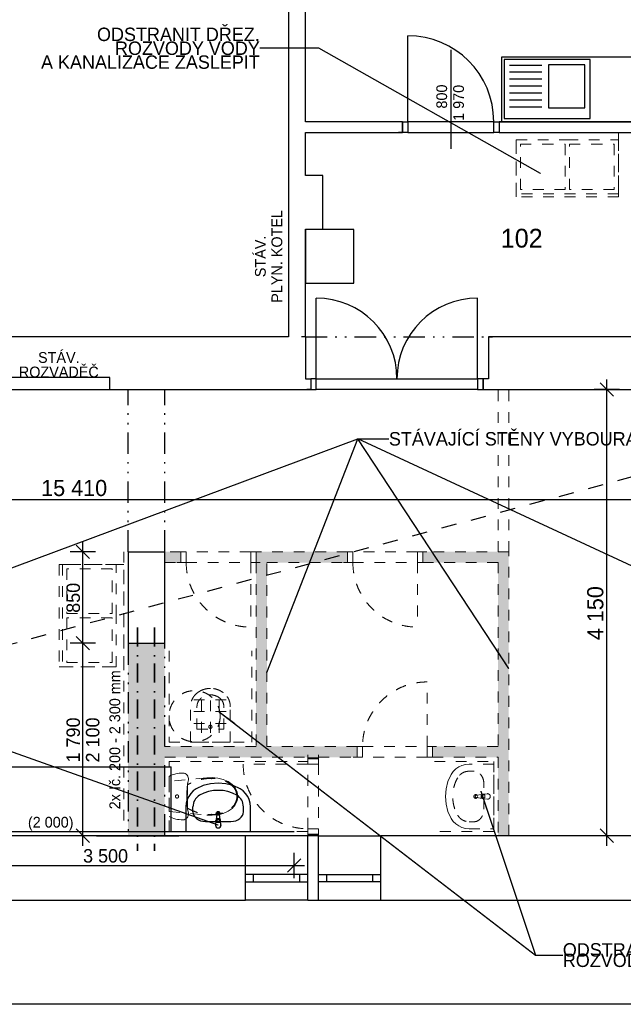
# Model space of a CAD drawing. Header units: millimetres. Extents: x -43330 to -14067, y 26687 to 41537.
# Tile 2 of 5: x -34725 to -29112, y 26687 to 35844. Entities that reach past the tile are written whole.
import ezdxf

# ---------------------------------------------------------------- set-up
doc = ezdxf.new("R2010")
doc.units = ezdxf.units.MM
doc.header["$MEASUREMENT"] = 0
for name, pattern in [('Čerchovaná', [335.138881, 176.388884, -88.194442, 0, -70.555556]), ('Čerchovaná se dvěma tečkami M', [455, 200, -75, 15, -75, 15, -75]), ('Čárkovaná', [282.222223, 141.111112, -141.111112]), ('Čárkovaná M', [200, 100, -100])]:
    doc.linetypes.add(name, pattern=pattern)
for name, color, linetype in [('Dveře ArchiCADu', 7, 'Continuous'), ('Kóty', 7, 'Continuous'), ('Nábytek', 7, 'Continuous'), ('Okna ArchiCADu', 7, 'Continuous'), ('SLEPAK', 7, 'Continuous'), ('Značky dveří ArchiCADu', 7, 'Continuous')]:
    doc.layers.add(name, color=color, linetype=linetype)
doc.styles.add('GENERATED_STYLE_1', font='txt')
doc.styles.add('GENERATED_STYLE_2', font='txt')
doc.dimstyles.new('GENERATED_STYLE__1', dxfattribs={"dimtxt": 150, "dimasz": 118.75, "dimexe": 0.18, "dimexo": 0, "dimgap": 0.09, "dimtad": 1, "dimtih": 1, "dimtoh": 1, "dimdec": 0, "dimzin": 0, "dimdsep": 46, "dimtxsty": 'GENERATED_STYLE_1', "dimblk": 'ARROWHEAD_6', "dimblk1": 'ARROWHEAD_6', "dimblk2": 'ARROWHEAD_6', "dimcen": 0.09, "dimclrd": 7, "dimclre": 7, "dimclrt": 7, "dimazin": 0, "dimtfac": 1, "dimtdec": 4, "dimtmove": 2, "dimatfit": 3, "dimfxl": 0, "dimtolj": 1, "dimtzin": 0, "dimarcsym": 0})
doc.dimstyles.new('GENERATED_STYLE__2', dxfattribs={"dimtxt": 150, "dimasz": 118.75, "dimexe": 0.18, "dimexo": 0, "dimgap": 0.09, "dimtad": 1, "dimdec": 0, "dimzin": 0, "dimdsep": 46, "dimtxsty": 'GENERATED_STYLE_1', "dimblk": 'ARROWHEAD_6', "dimblk1": 'ARROWHEAD_6', "dimblk2": 'ARROWHEAD_6', "dimcen": 0.09, "dimclrd": 7, "dimclre": 7, "dimclrt": 7, "dimazin": 0, "dimtfac": 1, "dimtdec": 4, "dimtmove": 0, "dimatfit": 3, "dimfxl": 0, "dimtolj": 1, "dimtzin": 0, "dimarcsym": 0})
doc.dimstyles.new('GENERATED_STYLE__3', dxfattribs={"dimtxt": 125, "dimasz": 118.75, "dimexe": 0.18, "dimexo": 0, "dimgap": 0.09, "dimtad": 1, "dimdec": 0, "dimzin": 0, "dimdsep": 46, "dimtxsty": 'GENERATED_STYLE_1', "dimblk": 'ARROWHEAD_6', "dimblk1": 'ARROWHEAD_6', "dimblk2": 'ARROWHEAD_6', "dimcen": 0.09, "dimclrd": 7, "dimclre": 7, "dimclrt": 7, "dimazin": 0, "dimtfac": 1, "dimtdec": 4, "dimtmove": 0, "dimatfit": 3, "dimfxl": 0, "dimtolj": 1, "dimtzin": 0, "dimarcsym": 0})
doc.dimstyles.new('GENERATED_STYLE__4', dxfattribs={"dimtxt": 125, "dimasz": 118.75, "dimexe": 0.18, "dimexo": 0, "dimgap": 0.09, "dimtad": 1, "dimtih": 1, "dimtoh": 1, "dimdec": 0, "dimzin": 0, "dimdsep": 46, "dimtxsty": 'GENERATED_STYLE_1', "dimblk": 'ARROWHEAD_6', "dimblk1": 'ARROWHEAD_6', "dimblk2": 'ARROWHEAD_6', "dimcen": 0.09, "dimclrd": 7, "dimclre": 7, "dimclrt": 7, "dimazin": 0, "dimtfac": 1, "dimtdec": 4, "dimtmove": 0, "dimatfit": 3, "dimfxl": 0, "dimtolj": 1, "dimtzin": 0, "dimarcsym": 0})
doc.dimstyles.new('GENERATED_STYLE__5', dxfattribs={"dimtxt": 0.18, "dimasz": 182.4, "dimexe": 0.18, "dimexo": 0.0625, "dimgap": 0.09, "dimtad": 0, "dimtih": 1, "dimtoh": 1, "dimdec": 4, "dimzin": 0, "dimdsep": 46, "dimcen": 0.09, "dimadec": 0, "dimazin": 0, "dimtfac": 1, "dimtdec": 4, "dimtmove": 0, "dimatfit": 3, "dimldrblk": 'ARROWHEAD_5', "dimfxl": 0, "dimtolj": 1, "dimtzin": 0, "dimarcsym": 0})

# ---------------------------------------------------------------- blocks, each defined once
blk = doc.blocks.new('*D1')
at = {"layer": 'Kóty', "linetype": 'Continuous'}
for p, q in [((-41426.8, 31264.6), (-41426.8, 31499)), ((-26016.8, 31264.6), (-26016.8, 31499)), ((-41364.3, 31444.3), (-41489.3, 31319.3)), ((-26079.3, 31319.3), (-25954.3, 31444.3)), ((-41520.6, 31381.8), (-41426.8, 31381.8)), ((-41426.8, 31381.8), (-26016.8, 31381.8)), ((-26016.8, 31381.8), (-25923.1, 31381.8))]:
    blk.add_line(p, q, dxfattribs=at)
at = {"layer": 'Kóty', "insert": (-34525.5, 31411.8), "char_height": 150, "attachment_point": 7, "style": 'GENERATED_STYLE_1'}
blk.add_mtext('{15\xa0410}', dxfattribs=at)
blk = doc.blocks.new('ARROWHEAD_6')
at = {"color": 0, "linetype": 'Continuous', "lineweight": 0}
for p, q in [((0, 0), (-1, 0)), ((-0.5, -0.5), (0.5, 0.5))]:
    blk.add_line(p, q, dxfattribs=at)
blk = doc.blocks.new('*D3')
at = {"layer": 'Kóty', "linetype": 'Continuous'}
for p, q in [((-29203.3, 32342.7), (-29328.3, 32467.7)), ((-29265.8, 32405.2), (-29265.8, 32498.9)), ((-29148.6, 32405.2), (-29383, 32405.2)), ((-29265.8, 28255.2), (-29265.8, 32405.2)), ((-29328.3, 28317.7), (-29203.3, 28192.7)), ((-29148.6, 28255.2), (-29383, 28255.2)), ((-29265.8, 28161.4), (-29265.8, 28255.2))]:
    blk.add_line(p, q, dxfattribs=at)
at = {"layer": 'Kóty', "insert": (-29295.8, 30073.7), "char_height": 150, "attachment_point": 7, "rotation": 90, "style": 'GENERATED_STYLE_1'}
blk.add_mtext('{4\xa0150}', dxfattribs=at)
blk = doc.blocks.new('*D5')
at = {"layer": 'Kóty', "linetype": 'Continuous'}
for p, q in [((-34021.2, 30045.2), (-34255.6, 30045.2)), ((-34200.9, 30107.7), (-34075.9, 29982.7)), ((-34138.4, 28255.2), (-34138.4, 30045.2)), ((-34200.9, 28317.7), (-34075.9, 28192.7)), ((-34021.2, 28255.2), (-34255.6, 28255.2)), ((-34138.4, 28161.4), (-34138.4, 28255.2))]:
    blk.add_line(p, q, dxfattribs=at)
at = {"layer": 'Kóty', "insert": (-34163.4, 28936.5), "char_height": 125, "attachment_point": 7, "rotation": 90, "style": 'GENERATED_STYLE_1'}
blk.add_mtext('{1\xa0790}', dxfattribs=at)
blk = doc.blocks.new('*D6')
at = {"layer": 'Kóty', "linetype": 'Continuous'}
for p, q in [((-34075.9, 30832.7), (-34200.9, 30957.7)), ((-34138.4, 30895.2), (-34138.4, 30988.9)), ((-34021.2, 30895.2), (-34255.6, 30895.2)), ((-34138.4, 30045.2), (-34138.4, 30895.2)), ((-34021.2, 30045.2), (-34255.6, 30045.2)), ((-34200.9, 30107.7), (-34075.9, 29982.7))]:
    blk.add_line(p, q, dxfattribs=at)
at = {"layer": 'Kóty', "insert": (-34163.4, 30327.9), "char_height": 125, "attachment_point": 7, "rotation": 90, "style": 'GENERATED_STYLE_1'}
blk.add_mtext('{850}', dxfattribs=at)
blk = doc.blocks.new('*D8')
at = {"layer": 'Kóty', "linetype": 'Continuous'}
for p, q in [((-35609.6, 28041.2), (-35734.6, 27916.2)), ((-35672.1, 27861.5), (-35672.1, 28095.9)), ((-32234.6, 27916.2), (-32109.6, 28041.2)), ((-32172.1, 27861.5), (-32172.1, 28095.9)), ((-35765.8, 27978.7), (-35672.1, 27978.7)), ((-35672.1, 27978.7), (-32172.1, 27978.7)), ((-32172.1, 27978.7), (-32078.3, 27978.7))]:
    blk.add_line(p, q, dxfattribs=at)
at = {"layer": 'Kóty', "insert": (-34135.8, 28003.7), "char_height": 125, "attachment_point": 7, "style": 'GENERATED_STYLE_1'}
blk.add_mtext('{3\xa0500}', dxfattribs=at)
blk = doc.blocks.new('ARROWHEAD_5')
at = {"color": 0, "linetype": 'Continuous', "lineweight": 0}
blk.add_line((0, 0), (-1, 0), dxfattribs=at)
blk.add_solid([(-1, 0.2679), (0, 0), (-1, -0.2679), (-1, 0.2679)], dxfattribs=at)

msp = doc.modelspace()

# ---------------------------------------------------------------- hatches: boundary and pattern name
at = {"layer": 'SLEPAK', "linetype": 'Continuous', "lineweight": 20}
for points in [[(-33376.8, 30795.2), (-33226.8, 30795.2), (-33226.8, 30895.2), (-33376.8, 30895.2)], [(-32526.8, 30795.2), (-31676.8, 30795.2), (-31676.8, 30895.2), (-32526.8, 30895.2)], [(-30976.8, 30795.2), (-30276.8, 30795.2), (-30176.8, 30895.2), (-30976.8, 30895.2)], [(-30276.8, 30795.2), (-30276.8, 28255.2), (-30176.8, 28255.2), (-30176.8, 30895.2)], [(-32526.8, 30795.2), (-32526.8, 29085.2), (-32426.8, 29085.2), (-32426.8, 30795.2)], [(-33716.8, 30045.2), (-33716.8, 28255.2), (-33376.8, 28255.2), (-33376.8, 30045.2)], [(-33376.8, 29085.2), (-33376.8, 28985.2), (-31586.8, 28985.2), (-31586.8, 29085.2)], [(-30276.8, 29085.2), (-30886.8, 29085.2), (-30886.8, 28985.2), (-30276.8, 28985.2)], [(-32046.8, 28985.2), (-32046.8, 28970.2), (-31946.8, 28970.2), (-31946.8, 28985.2)], [(-32046.8, 28255.2), (-31946.8, 28255.2), (-31946.8, 28270.2), (-32046.8, 28270.2)]]:
    msp.add_hatch(color=51, dxfattribs=at).paths.add_polyline_path(points)

# ---------------------------------------------------------------- linework, layer by layer
at = {"layer": 'Dveře ArchiCADu', "color": 20, "linetype": 'Continuous', "lineweight": 25}
for p, q in [((-31116.8, 34895.2), (-31116.8, 35695.2)), ((-31166.8, 34895.2), (-31203.8, 34895.2)), ((-31166.8, 34895.2), (-31116.8, 34895.2)), ((-31166.8, 34795.2), (-31166.8, 34895.2)), ((-31166.8, 34895.2), (-31166.8, 34795.2)), ((-30316.8, 34895.2), (-31116.8, 34895.2)), ((-31116.8, 34895.2), (-31116.8, 34795.2)), ((-30316.8, 34795.2), (-30316.8, 34895.2)), ((-30316.8, 34895.2), (-30266.8, 34895.2)), ((-30266.8, 34895.2), (-30266.8, 34795.2)), ((-30266.8, 34895.2), (-30266.8, 34795.2)), ((-30266.8, 34895.2), (-30229.8, 34895.2)), ((-31166.8, 34795.2), (-31203.8, 34795.2)), ((-31116.8, 34795.2), (-31166.8, 34795.2)), ((-31116.8, 34795.2), (-30316.8, 34795.2)), ((-30266.8, 34795.2), (-30316.8, 34795.2)), ((-30266.8, 34795.2), (-30229.8, 34795.2))]:
    msp.add_line(p, q, dxfattribs=at)
at = {"layer": 'Dveře ArchiCADu', "linetype": 'Continuous'}
for p, q in [((-31966.8, 32505.2), (-31966.8, 33255.2)), ((-30466.8, 32505.2), (-30466.8, 33255.2)), ((-32066.8, 32895.2), (-32103.8, 32895.2)), ((-32066.8, 32895.2), (-32066.8, 32505.2)), ((-30366.8, 32895.2), (-30366.8, 32505.2)), ((-30366.8, 32895.2), (-30329.8, 32895.2)), ((-32066.8, 32505.2), (-32016.8, 32505.2)), ((-31966.8, 32505.2), (-32016.8, 32505.2)), ((-32016.8, 32505.2), (-32016.8, 32405.2)), ((-32016.8, 32505.2), (-32016.8, 32405.2)), ((-31966.8, 32505.2), (-30466.8, 32505.2)), ((-31966.8, 32405.2), (-31966.8, 32505.2)), ((-30416.8, 32505.2), (-30466.8, 32505.2)), ((-30466.8, 32505.2), (-30466.8, 32405.2)), ((-30416.8, 32405.2), (-30416.8, 32505.2)), ((-30416.8, 32505.2), (-30416.8, 32405.2)), ((-30366.8, 32505.2), (-30416.8, 32505.2)), ((-32016.8, 32405.2), (-32053.8, 32405.2)), ((-32016.8, 32405.2), (-31966.8, 32405.2)), ((-30466.8, 32405.2), (-31966.8, 32405.2)), ((-30466.8, 32405.2), (-30416.8, 32405.2)), ((-30416.8, 32405.2), (-30379.8, 32405.2))]:
    msp.add_line(p, q, dxfattribs=at)
at = {"layer": 'Dveře ArchiCADu', "linetype": 'Čerchovaná se dvěma tečkami M'}
msp.add_line((-32066.8, 32895.2), (-30366.8, 32895.2), dxfattribs=at)
at = {"layer": 'Dveře ArchiCADu', "color": 30, "linetype": 'Čárkovaná M', "lineweight": 15}
for p, q in [((-33226.8, 30895.2), (-33263.8, 30895.2)), ((-33226.8, 30895.2), (-33176.8, 30895.2)), ((-33226.8, 30795.2), (-33226.8, 30895.2)), ((-33226.8, 30795.2), (-33226.8, 30895.2)), ((-32576.8, 30895.2), (-33176.8, 30895.2)), ((-33176.8, 30895.2), (-33176.8, 30795.2)), ((-32576.8, 30795.2), (-32576.8, 30895.2)), ((-32576.8, 30895.2), (-32526.8, 30895.2)), ((-32526.8, 30895.2), (-32526.8, 30795.2)), ((-32526.8, 30795.2), (-32526.8, 30895.2)), ((-32526.8, 30895.2), (-32489.8, 30895.2)), ((-31676.8, 30895.2), (-31713.8, 30895.2)), ((-31676.8, 30895.2), (-31626.8, 30895.2)), ((-31676.8, 30795.2), (-31676.8, 30895.2)), ((-31676.8, 30795.2), (-31676.8, 30895.2)), ((-31026.8, 30895.2), (-31626.8, 30895.2)), ((-31626.8, 30895.2), (-31626.8, 30795.2)), ((-31026.8, 30795.2), (-31026.8, 30895.2)), ((-31026.8, 30895.2), (-30976.8, 30895.2)), ((-30976.8, 30895.2), (-30976.8, 30795.2)), ((-30976.8, 30795.2), (-30976.8, 30895.2)), ((-30976.8, 30895.2), (-30939.8, 30895.2)), ((-33226.8, 30795.2), (-33263.8, 30795.2)), ((-33176.8, 30795.2), (-33226.8, 30795.2)), ((-33176.8, 30795.2), (-32576.8, 30795.2)), ((-32526.8, 30795.2), (-32576.8, 30795.2)), ((-32576.8, 30795.2), (-32576.8, 30195.2)), ((-32526.8, 30795.2), (-32489.8, 30795.2)), ((-31676.8, 30795.2), (-31713.8, 30795.2)), ((-31626.8, 30795.2), (-31676.8, 30795.2)), ((-31626.8, 30795.2), (-31026.8, 30795.2)), ((-30976.8, 30795.2), (-31026.8, 30795.2)), ((-31026.8, 30795.2), (-31026.8, 30195.2)), ((-30976.8, 30795.2), (-30939.8, 30795.2)), ((-30936.8, 29085.2), (-30936.8, 29685.2)), ((-31586.8, 29085.2), (-31623.8, 29085.2)), ((-31536.8, 29085.2), (-31586.8, 29085.2)), ((-31586.8, 29085.2), (-31586.8, 28985.2)), ((-31586.8, 29085.2), (-31586.8, 28985.2)), ((-31536.8, 29085.2), (-30936.8, 29085.2)), ((-31536.8, 28985.2), (-31536.8, 29085.2)), ((-30886.8, 29085.2), (-30936.8, 29085.2)), ((-30936.8, 29085.2), (-30936.8, 28985.2)), ((-30886.8, 28985.2), (-30886.8, 29085.2)), ((-30886.8, 29085.2), (-30886.8, 28985.2)), ((-30886.8, 29085.2), (-30849.8, 29085.2)), ((-32046.8, 28970.2), (-32046.8, 29007.2)), ((-32046.8, 28970.2), (-32046.8, 28920.2)), ((-31946.8, 28970.2), (-32046.8, 28970.2)), ((-32046.8, 28970.2), (-31946.8, 28970.2)), ((-31946.8, 28970.2), (-31946.8, 29007.2)), ((-31946.8, 28920.2), (-31946.8, 28970.2)), ((-31586.8, 28985.2), (-31623.8, 28985.2)), ((-31586.8, 28985.2), (-31536.8, 28985.2)), ((-30936.8, 28985.2), (-31536.8, 28985.2)), ((-30936.8, 28985.2), (-30886.8, 28985.2)), ((-30886.8, 28985.2), (-30849.8, 28985.2)), ((-32046.8, 28920.2), (-32646.8, 28920.2)), ((-32046.8, 28320.2), (-32046.8, 28920.2)), ((-32046.8, 28920.2), (-31946.8, 28920.2)), ((-31946.8, 28920.2), (-31946.8, 28320.2)), ((-31946.8, 28320.2), (-32046.8, 28320.2)), ((-32046.8, 28320.2), (-32046.8, 28270.2)), ((-31946.8, 28270.2), (-31946.8, 28320.2)), ((-32046.8, 28270.2), (-31946.8, 28270.2)), ((-32046.8, 28270.2), (-31946.8, 28270.2)), ((-32046.8, 28270.2), (-32046.8, 28233.2)), ((-31946.8, 28270.2), (-31946.8, 28233.2))]:
    msp.add_line(p, q, dxfattribs=at)
at = {"layer": 'Dveře ArchiCADu', "color": 20, "linetype": 'Continuous', "lineweight": 25}
msp.add_arc((-31116.8, 34895.2), 800, 0, 90, dxfattribs=at)
at = {"layer": 'Dveře ArchiCADu', "linetype": 'Continuous'}
for centre, start, end in [((-31966.8, 32505.2), 0, 90), ((-30466.8, 32505.2), 90, 180)]:
    msp.add_arc(centre, 750, start, end, dxfattribs=at)
at = {"layer": 'Dveře ArchiCADu', "color": 30, "linetype": 'Čárkovaná M', "lineweight": 15}
for centre, start, end in [((-32576.8, 30795.2), 180, 270), ((-31026.8, 30795.2), 180, 270), ((-30936.8, 29085.2), 90, 180), ((-32046.8, 28920.2), 180, 270)]:
    msp.add_arc(centre, 600, start, end, dxfattribs=at)
at = {"layer": 'Nábytek', "linetype": 'Continuous'}
for p, q in [((-29421.3, 35474.3), (-30221.3, 35474.3)), ((-30221.3, 35474.3), (-30221.3, 34924.3)), ((-29421.3, 34924.3), (-29421.3, 35474.3)), ((-29871.3, 35419.3), (-30171.3, 35419.3)), ((-29871.3, 35354.3), (-30171.3, 35354.3)), ((-29471.3, 35424.3), (-29806.3, 35424.3)), ((-29806.3, 35424.3), (-29806.3, 35024.3)), ((-29471.3, 35024.3), (-29471.3, 35424.3)), ((-29871.3, 35289.3), (-30171.3, 35289.3)), ((-29871.3, 35224.3), (-30171.3, 35224.3)), ((-29871.3, 35159.3), (-30171.3, 35159.3)), ((-29871.3, 35094.3), (-30171.3, 35094.3)), ((-29871.3, 35029.3), (-30171.3, 35029.3)), ((-29806.3, 35024.3), (-29471.3, 35024.3)), ((-30221.3, 34924.3), (-29421.3, 34924.3))]:
    msp.add_line(p, q, dxfattribs=at)
at = {"layer": 'Nábytek', "color": 30, "linetype": 'Čárkovaná M', "lineweight": 15}
for p, q in [((-30107.5, 34195.2), (-30107.5, 34795.2)), ((-30107.5, 34795.2), (-29157.5, 34795.2)), ((-29157.5, 34795.2), (-29157.5, 34195.2)), ((-30107.5, 34725.2), (-29632.5, 34725.2)), ((-30107.5, 34225.2), (-30107.5, 34725.2)), ((-29632.5, 34725.2), (-29157.5, 34725.2)), ((-29157.5, 34725.2), (-29157.5, 34225.2)), ((-30067.5, 34265.2), (-30067.5, 34685.2)), ((-30067.5, 34685.2), (-29860, 34685.2)), ((-29860, 34685.2), (-29652.5, 34685.2)), ((-29652.5, 34685.2), (-29652.5, 34265.2)), ((-29612.5, 34265.2), (-29612.5, 34685.2)), ((-29612.5, 34685.2), (-29405, 34685.2)), ((-29405, 34685.2), (-29197.5, 34685.2)), ((-29197.5, 34685.2), (-29197.5, 34265.2)), ((-30107.5, 34195.2), (-30107.5, 34285.2)), ((-29652.5, 34265.2), (-30067.5, 34265.2)), ((-29197.5, 34265.2), (-29612.5, 34265.2)), ((-29157.5, 34195.2), (-29157.5, 34285.2)), ((-29157.5, 34225.2), (-30107.5, 34225.2)), ((-29157.5, 34195.2), (-30107.5, 34195.2)), ((-33756.8, 30776.2), (-34356.8, 30776.2)), ((-34356.8, 30776.2), (-34266.8, 30776.2)), ((-34356.8, 30776.2), (-34356.8, 29826.2)), ((-33826.8, 30776.2), (-34326.8, 30776.2)), ((-34326.8, 30776.2), (-34326.8, 29826.2)), ((-33826.8, 30301.2), (-33826.8, 30776.2)), ((-33756.8, 29826.2), (-33756.8, 30776.2)), ((-33866.8, 30736.2), (-34286.8, 30736.2)), ((-34286.8, 30736.2), (-34286.8, 30321.2)), ((-33866.8, 30528.7), (-33866.8, 30736.2)), ((-33866.8, 30321.2), (-33866.8, 30528.7)), ((-34286.8, 30321.2), (-33866.8, 30321.2)), ((-33866.8, 30281.2), (-34286.8, 30281.2)), ((-34286.8, 30281.2), (-34286.8, 29866.2)), ((-33866.8, 30073.7), (-33866.8, 30281.2)), ((-33826.8, 29826.2), (-33826.8, 30301.2)), ((-33866.8, 29866.2), (-33866.8, 30073.7)), ((-34286.8, 29866.2), (-33866.8, 29866.2)), ((-34356.8, 29826.2), (-33756.8, 29826.2)), ((-34356.8, 29826.2), (-34266.8, 29826.2)), ((-34326.8, 29826.2), (-33826.8, 29826.2)), ((-33136.8, 29125.2), (-33136.8, 29455.2)), ((-33076.8, 29245.2), (-33076.8, 29455.2)), ((-32826.8, 29245.2), (-32826.8, 29455.2)), ((-32766.8, 29125.2), (-32766.8, 29455.2)), ((-33076.8, 29245.2), (-32826.8, 29245.2)), ((-32766.8, 29125.2), (-33136.8, 29125.2)), ((-30693.7, 28852.3), (-30712.4, 28825.4)), ((-30670.2, 28875.7), (-30693.7, 28852.3)), ((-30642.8, 28894.7), (-30670.2, 28875.7)), ((-30612.3, 28908.7), (-30642.8, 28894.7)), ((-30579.6, 28917.3), (-30612.3, 28908.7)), ((-30545.9, 28920.2), (-30579.6, 28917.3)), ((-30316.8, 28920.2), (-30545.9, 28920.2)), ((-30500.1, 28855), (-30545.9, 28855)), ((-30316.8, 28320.2), (-30316.8, 28920.2)), ((-33321.8, 28814), (-33336.8, 28806.9)), ((-33336.8, 28806.9), (-33336.8, 28433.4)), ((-32986.4, 28793.5), (-33336.8, 28761.2)), ((-33336.8, 28761.2), (-33336.8, 28479.2)), ((-33306.3, 28820.3), (-33321.8, 28814)), ((-33290.5, 28825.5), (-33306.3, 28820.3)), ((-33274.4, 28829.9), (-33290.5, 28825.5)), ((-33258.1, 28833.3), (-33274.4, 28829.9)), ((-33241.6, 28835.7), (-33258.1, 28833.3)), ((-33225, 28837.2), (-33241.6, 28835.7)), ((-33208.4, 28837.7), (-33225, 28837.2)), ((-33196.8, 28836.4), (-33208.4, 28837.7)), ((-33185.8, 28832.6), (-33196.8, 28836.4)), ((-33176, 28826.5), (-33185.8, 28832.6)), ((-33167.7, 28818.4), (-33176, 28826.5)), ((-33161.4, 28808.6), (-33167.7, 28818.4)), ((-33163.7, 28736.4), (-33156.9, 28774.7)), ((-33157.4, 28797.7), (-33161.4, 28808.6)), ((-33155.8, 28786.2), (-33157.4, 28797.7)), ((-33156.9, 28774.7), (-33155.8, 28786.2)), ((-32934.8, 28795.1), (-32986.4, 28793.5)), ((-32883.4, 28789.6), (-32934.8, 28795.1)), ((-32833.7, 28777.2), (-32883.4, 28789.6)), ((-32786.7, 28758.2), (-32833.7, 28777.2)), ((-32749.5, 28732.6), (-32786.7, 28758.2)), ((-30742.4, 28760.2), (-30760.7, 28691.1)), ((-30712.4, 28825.4), (-30742.4, 28760.2)), ((-33171.4, 28659), (-33168.5, 28697.8)), ((-33168.5, 28697.8), (-33163.7, 28736.4)), ((-33163.8, 28729.1), (-33163.8, 28620.2)), ((-32721, 28699.5), (-32749.5, 28732.6)), ((-32732.3, 28701.3), (-32732.3, 28701.3)), ((-32703, 28661.2), (-32721, 28699.5)), ((-32696.8, 28620.2), (-32703, 28661.2)), ((-30760.7, 28691.1), (-30766.8, 28620.2)), ((-30409.1, 28501.4), (-30409.1, 28739)), ((-33172.4, 28620.2), (-33171.4, 28659)), ((-33171.4, 28581.3), (-33172.4, 28620.2)), ((-33168.5, 28542.5), (-33171.4, 28581.3)), ((-33163.8, 28620.2), (-33163.8, 28511.2)), ((-32721, 28540.8), (-32703, 28579.1)), ((-32705.5, 28620.2), (-32705.5, 28620.2)), ((-32703, 28579.1), (-32696.8, 28620.2)), ((-30766.8, 28620.2), (-30760.7, 28549.2)), ((-30425.6, 28637.9), (-30478.5, 28631.3)), ((-30478.5, 28609.1), (-30425.6, 28602.4)), ((-30374.1, 28645.2), (-30416.1, 28641.2)), ((-30416.1, 28599.2), (-30374.1, 28595.2)), ((-30413.9, 28633.8), (-30399.1, 28633.8)), ((-30399.1, 28606.6), (-30413.9, 28606.6)), ((-30399.1, 28633.8), (-30399.1, 28606.6)), ((-33336.8, 28479.2), (-32986.4, 28446.8)), ((-33163.7, 28504), (-33168.5, 28542.5)), ((-33156.9, 28465.7), (-33163.7, 28504)), ((-32833.7, 28463.2), (-32786.7, 28482.2)), ((-32786.7, 28482.2), (-32749.5, 28507.8)), ((-32749.5, 28507.8), (-32721, 28540.8)), ((-30760.7, 28549.2), (-30742.4, 28480.2)), ((-30742.4, 28480.2), (-30712.4, 28415)), ((-33336.8, 28433.4), (-33321.8, 28426.3)), ((-33321.8, 28426.3), (-33306.3, 28420.1)), ((-33306.3, 28420.1), (-33290.5, 28414.8)), ((-33290.5, 28414.8), (-33274.4, 28410.5)), ((-33274.4, 28410.5), (-33258.1, 28407.1)), ((-33258.1, 28407.1), (-33241.6, 28404.6)), ((-33241.6, 28404.6), (-33225, 28403.2)), ((-33225, 28403.2), (-33208.4, 28402.7)), ((-33208.4, 28402.7), (-33196.8, 28404)), ((-33196.8, 28404), (-33185.8, 28407.7)), ((-33185.8, 28407.7), (-33176, 28413.8)), ((-33176, 28413.8), (-33167.7, 28422)), ((-33167.7, 28422), (-33161.4, 28431.7)), ((-33161.4, 28431.7), (-33157.4, 28442.6)), ((-33157.4, 28442.6), (-33155.8, 28454.1)), ((-33155.8, 28454.1), (-33156.9, 28465.7)), ((-32986.4, 28446.8), (-32934.8, 28445.3)), ((-32934.8, 28445.3), (-32883.4, 28450.8)), ((-32883.4, 28450.8), (-32833.7, 28463.2)), ((-30712.4, 28415), (-30693.7, 28388)), ((-30693.7, 28388), (-30670.2, 28364.7)), ((-30500.1, 28385.4), (-30545.9, 28385.4)), ((-30670.2, 28364.7), (-30642.8, 28345.7)), ((-30642.8, 28345.7), (-30612.3, 28331.7)), ((-30612.3, 28331.7), (-30579.6, 28323.1)), ((-30579.6, 28323.1), (-30545.9, 28320.2)), ((-30545.9, 28320.2), (-30316.8, 28320.2))]:
    msp.add_line(p, q, dxfattribs=at)
at = {"layer": 'Nábytek', "color": 20, "linetype": 'Continuous', "lineweight": 25}
for p, q in [((-33111.6, 28672), (-33134.9, 28648.6)), ((-33084.6, 28690.8), (-33111.6, 28672)), ((-33019.4, 28720.7), (-33084.6, 28690.8)), ((-32950.4, 28739), (-33019.4, 28720.7)), ((-32879.4, 28745.2), (-32950.4, 28739)), ((-32808.5, 28739), (-32879.4, 28745.2)), ((-32739.4, 28720.7), (-32808.5, 28739)), ((-32674.2, 28690.8), (-32739.4, 28720.7)), ((-32647.3, 28672), (-32674.2, 28690.8)), ((-32623.9, 28648.6), (-32647.3, 28672)), ((-33167.9, 28590.6), (-33176.5, 28558)), ((-33153.9, 28621.2), (-33167.9, 28590.6)), ((-33134.9, 28648.6), (-33153.9, 28621.2)), ((-32604.9, 28621.2), (-32623.9, 28648.6)), ((-32590.9, 28590.6), (-32604.9, 28621.2)), ((-32582.3, 28558), (-32590.9, 28590.6)), ((-33176.5, 28558), (-33179.4, 28524.3)), ((-33179.4, 28524.3), (-33179.4, 28295.2)), ((-33114.2, 28478.5), (-33114.2, 28524.3)), ((-32644.6, 28478.5), (-32644.6, 28524.3)), ((-32579.4, 28524.3), (-32582.3, 28558)), ((-32579.4, 28295.2), (-32579.4, 28524.3)), ((-32998.2, 28387.5), (-32760.6, 28387.5)), ((-32900.4, 28394.4), (-32904.4, 28352.5)), ((-32890.5, 28456.9), (-32897.2, 28404)), ((-32893, 28377.4), (-32893, 28392.3)), ((-32861.7, 28404), (-32868.3, 28456.9)), ((-32865.8, 28392.3), (-32865.8, 28377.4)), ((-32854.4, 28352.5), (-32858.4, 28394.4)), ((-33179.4, 28295.2), (-32579.4, 28295.2)), ((-32865.8, 28377.4), (-32893, 28377.4))]:
    msp.add_line(p, q, dxfattribs=at)
at = {"layer": 'Nábytek', "color": 30, "linetype": 'Čárkovaná M', "lineweight": 15}
for centre, radius in [((-32951.8, 29267.7), 15), ((-33261.9, 28620.2), 15), ((-30484.3, 28620.2), 17.5)]:
    msp.add_circle(centre, radius, dxfattribs=at)
at = {"layer": 'Nábytek', "color": 20, "linetype": 'Continuous', "lineweight": 25}
msp.add_circle((-32879.4, 28462.7), 17.5, dxfattribs=at)
at = {"layer": 'Nábytek', "color": 30, "linetype": 'Čárkovaná M', "lineweight": 15}
for centre, radius, start, end in [((-32974.3, 29455.2), 162.5, 126.8699, 180), ((-32974.3, 29455.2), 162.5, 126.8699, 180), ((-32951.8, 29425.2), 200, 53.1301, 126.8699), ((-32951.8, 29425.2), 200, 90, 126.8699), ((-32929.3, 29455.2), 162.5, 0, 53.1301), ((-32974.3, 29455.2), 102.5, 126.8699, 180), ((-32951.8, 29425.2), 140, 53.1301, 126.8699), ((-32929.3, 29455.2), 102.5, 0, 53.1301), ((-32948.9, 28362.1), 425.4, 88.64607, 120.34823), ((-32924.5, 28530.7), 257, 41.5755, 93.19515), ((-32844.1, 28619.4), 138.6, 0.33559, 36.22281), ((-32844.1, 28621), 138.6, 323.7772, 359.66441), ((-30477.2, 28620.2), 11.2, 97.13892, 262.86108), ((-30414.2, 28620.2), 21.1, 122.77103, 237.22897), ((-30413.9, 28620.2), 13.6, 90, 270), ((-30414.2, 28620.2), 21.1, 95.16961, 122.77103), ((-30414.2, 28620.2), 21.1, 237.22897, 264.83039), ((-30374.1, 28620.2), 25, 270, 90), ((-32948.9, 28878.3), 425.4, 239.65177, 271.35393), ((-32924.5, 28709.6), 257, 266.80485, 318.4245)]:
    msp.add_arc(centre, radius, start, end, dxfattribs=at)
at = {"layer": 'Nábytek', "color": 20, "linetype": 'Continuous', "lineweight": 25}
for centre, radius, start, end in [((-32879.4, 28392.5), 21.1, 147.22897, 174.83039), ((-32879.4, 28392.5), 21.1, 32.77103, 147.22897), ((-32879.4, 28392.3), 13.6, 0, 180), ((-32879.4, 28455.5), 11.2, 7.13892, 172.86108), ((-32879.4, 28392.5), 21.1, 5.16961, 32.77103), ((-32879.4, 28352.5), 25, 180, 0)]:
    msp.add_arc(centre, radius, start, end, dxfattribs=at)
at = {"layer": 'Nábytek', "color": 30, "linetype": 'Čárkovaná M', "lineweight": 15}
for centre, major_axis, ratio, start_param, end_param in [((-30545.9, 28739), (121.2, 0), 0.956522, 1.570796, 2.644618), ((-30500.1, 28738.9), (0, -116.1), 0.783646, 1.570796, 3.141593), ((-30316.8, 28620.2), (381.8, 0), 0.956522, 2.644618, 3.638567), ((-30500.1, 28501.5), (0, -116.1), 0.783646, 6.283185, 7.853982), ((-30545.9, 28501.3), (121.2, 0), 0.956522, 3.638567, 4.712389)]:
    msp.add_ellipse(centre, major_axis=major_axis, ratio=ratio, start_param=start_param, end_param=end_param, dxfattribs=at)
at = {"layer": 'Nábytek', "color": 20, "linetype": 'Continuous', "lineweight": 25}
for centre, major_axis, ratio, start_param, end_param in [((-32879.4, 28295.2), (0, -381.8), 0.956522, 2.644618, 3.638567), ((-32998.3, 28524.3), (0, -121.2), 0.956522, 3.638567, 4.712389), ((-32760.6, 28524.3), (0, -121.2), 0.956522, 1.570796, 2.644618), ((-32998.1, 28478.5), (116.1, 0), 0.783646, 3.141593, 4.712389), ((-32760.7, 28478.5), (116.1, 0), 0.783646, 4.712389, 6.283185)]:
    msp.add_ellipse(centre, major_axis=major_axis, ratio=ratio, start_param=start_param, end_param=end_param, dxfattribs=at)
at = {"layer": 'Nábytek', "color": 30, "linetype": 'Čárkovaná M', "lineweight": 15}
for p in [(-32938.8, 28787.2), (-33163.8, 28729.1), (-30478.5, 28609.1), (-30425.6, 28637.9), (-30416.1, 28599.2), (-30374.1, 28645.2), (-32732.3, 28539.1), (-32938.8, 28453.1)]:
    msp.add_point(p, dxfattribs=at)
at = {"layer": 'Nábytek', "color": 20, "linetype": 'Continuous', "lineweight": 25}
for p in [(-32900.4, 28394.4), (-32890.5, 28456.9), (-32861.7, 28404), (-32854.4, 28352.5)]:
    msp.add_point(p, dxfattribs=at)
at = {"layer": 'Okna ArchiCADu', "linetype": 'Continuous'}
for p, q in [((-32046.8, 28255.2), (-32626.8, 28255.2)), ((-31946.8, 28255.2), (-31366.8, 28255.2)), ((-32551.8, 27895.2), (-32626.8, 27895.2)), ((-32626.8, 27825.2), (-32626.8, 27895.2)), ((-32551.8, 27825.2), (-32551.8, 27895.2)), ((-32121.8, 27895.2), (-32551.8, 27895.2)), ((-32046.8, 27895.2), (-32121.8, 27895.2)), ((-32121.8, 27895.2), (-32121.8, 27825.2)), ((-32046.8, 27825.2), (-32046.8, 27895.2)), ((-31946.8, 27895.2), (-31871.8, 27895.2)), ((-31946.8, 27825.2), (-31946.8, 27895.2)), ((-31871.8, 27895.2), (-31871.8, 27825.2)), ((-31871.8, 27895.2), (-31441.8, 27895.2)), ((-31441.8, 27825.2), (-31441.8, 27895.2)), ((-31441.8, 27895.2), (-31366.8, 27895.2)), ((-31366.8, 27825.2), (-31366.8, 27895.2)), ((-32626.8, 27825.2), (-32551.8, 27825.2)), ((-32551.8, 27825.2), (-32121.8, 27825.2)), ((-32121.8, 27825.2), (-32046.8, 27825.2)), ((-31871.8, 27825.2), (-31946.8, 27825.2)), ((-31441.8, 27825.2), (-31871.8, 27825.2)), ((-31366.8, 27825.2), (-31441.8, 27825.2)), ((-32046.8, 27655.2), (-32626.8, 27655.2)), ((-31946.8, 27655.2), (-31366.8, 27655.2))]:
    msp.add_line(p, q, dxfattribs=at)
at = {"layer": 'SLEPAK', "linetype": 'Continuous'}
for p, q in [((-28306.8, 35495.2), (-30244.7, 35495.2)), ((-30244.7, 35495.2), (-30244.7, 34895.2)), ((-31166.8, 34895.2), (-31203.8, 34895.2)), ((-31166.8, 34895.2), (-31166.8, 34795.2)), ((-30266.8, 34895.2), (-30229.8, 34895.2)), ((-30266.8, 34895.2), (-30266.8, 34795.2)), ((-30244.7, 34895.2), (-28306.8, 34895.2)), ((-31166.8, 34795.2), (-31203.8, 34795.2)), ((-30266.8, 34795.2), (-30229.8, 34795.2)), ((-31906.8, 34395.2), (-32066.8, 34395.2)), ((-31906.8, 33895.2), (-31906.8, 34395.2)), ((-32066.8, 33895.2), (-31906.8, 33895.2)), ((-31616.8, 33892.6), (-32066.8, 33892.6)), ((-32066.8, 33892.6), (-32066.8, 33392.6)), ((-31616.8, 33392.6), (-31616.8, 33892.6)), ((-32066.8, 33392.6), (-31616.8, 33392.6)), ((-32066.8, 32895.2), (-32103.8, 32895.2)), ((-32066.8, 32895.2), (-32066.8, 32505.2)), ((-32066.8, 32895.2), (-32066.8, 32505.2)), ((-30366.8, 32895.2), (-30329.8, 32895.2)), ((-30366.8, 32895.2), (-30366.8, 32505.2)), ((-30366.8, 32895.2), (-30366.8, 32505.2)), ((-33887.8, 32517.7), (-34809.1, 32517.7)), ((-33887.8, 32405.2), (-33887.8, 32517.7)), ((-32066.8, 32505.2), (-32016.8, 32505.2)), ((-32066.8, 32505.2), (-32016.8, 32505.2)), ((-32016.8, 32505.2), (-32016.8, 32405.2)), ((-30366.8, 32505.2), (-30416.8, 32505.2)), ((-30366.8, 32505.2), (-30416.8, 32505.2)), ((-30416.8, 32505.2), (-30416.8, 32405.2)), ((-34809.1, 32405.2), (-33887.8, 32405.2)), ((-32016.8, 32405.2), (-32053.8, 32405.2)), ((-30416.8, 32405.2), (-30379.8, 32405.2)), ((-33376.8, 30795.2), (-33376.8, 30895.2)), ((-33716.8, 30045.2), (-33376.8, 30045.2)), ((-34012.5, 28255.2), (-33244.6, 28255.2)), ((-32626.8, 27895.2), (-32626.8, 28255.2)), ((-32046.8, 27895.2), (-32046.8, 28255.2)), ((-31946.8, 27895.2), (-31946.8, 28255.2)), ((-31366.8, 27895.2), (-31366.8, 28255.2)), ((-32626.8, 27825.2), (-32626.8, 27895.2)), ((-32046.8, 27825.2), (-32046.8, 27895.2)), ((-31946.8, 27825.2), (-31946.8, 27895.2)), ((-31366.8, 27825.2), (-31366.8, 27895.2)), ((-32626.8, 27655.2), (-32626.8, 27825.2)), ((-32046.8, 27655.2), (-32046.8, 27825.2)), ((-31946.8, 27655.2), (-31946.8, 27825.2)), ((-31366.8, 27655.2), (-31366.8, 27825.2))]:
    msp.add_line(p, q, dxfattribs=at)
at = {"layer": 'SLEPAK', "color": 20, "linetype": 'Čárkovaná', "lineweight": 25}
msp.add_line((-41426.8, 28255.2), (-26016.8, 32405.2), dxfattribs=at)
at = {"layer": 'SLEPAK', "linetype": 'Čerchovaná se dvěma tečkami M'}
for p, q in [((-33716.8, 30895.2), (-33716.8, 32405.2)), ((-33376.8, 30895.2), (-33376.8, 32405.2))]:
    msp.add_line(p, q, dxfattribs=at)
at = {"layer": 'SLEPAK', "color": 30, "linetype": 'Čárkovaná M', "lineweight": 15}
for p, q in [((-30276.8, 30895.2), (-30276.8, 32405.2)), ((-30176.8, 30895.2), (-30176.8, 32405.2)), ((-33756.8, 30895.2), (-33756.8, 28295.2)), ((-33226.8, 30895.2), (-33263.8, 30895.2)), ((-33226.8, 30795.2), (-33226.8, 30895.2)), ((-32526.8, 30895.2), (-32489.8, 30895.2)), ((-32526.8, 30795.2), (-32526.8, 30895.2)), ((-31676.8, 30895.2), (-31713.8, 30895.2)), ((-31676.8, 30795.2), (-31676.8, 30895.2)), ((-30976.8, 30895.2), (-30939.8, 30895.2)), ((-30976.8, 30795.2), (-30976.8, 30895.2)), ((-33226.8, 30795.2), (-33263.8, 30795.2)), ((-32526.8, 30795.2), (-32489.8, 30795.2)), ((-31676.8, 30795.2), (-31713.8, 30795.2)), ((-30976.8, 30795.2), (-30939.8, 30795.2)), ((-33336.8, 29974.2), (-33336.8, 29125.2)), ((-32566.8, 29125.2), (-32566.8, 29974.2)), ((-33034.4, 29212.8), (-33034.4, 29604.6)), ((-32951.8, 29212.8), (-32951.8, 29604.6)), ((-32869.2, 29212.8), (-32869.2, 29604.6)), ((-33105.8, 29517.8), (-32797.9, 29517.8)), ((-33105.8, 29408.9), (-32797.9, 29408.9)), ((-33105.8, 29300), (-32797.9, 29300)), ((-33336.8, 29125.2), (-32566.8, 29125.2)), ((-31586.8, 29085.2), (-31623.8, 29085.2)), ((-31586.8, 29085.2), (-31586.8, 28985.2)), ((-30886.8, 29085.2), (-30849.8, 29085.2)), ((-30886.8, 29085.2), (-30886.8, 28985.2)), ((-33336.8, 28295.2), (-33336.8, 28945.2)), ((-33336.8, 28945.2), (-32046.8, 28945.2)), ((-32046.8, 28970.2), (-32046.8, 29007.2)), ((-32046.8, 28970.2), (-31946.8, 28970.2)), ((-31946.8, 28970.2), (-31946.8, 29007.2)), ((-31586.8, 28985.2), (-31623.8, 28985.2)), ((-30886.8, 28985.2), (-30849.8, 28985.2)), ((-30868.8, 28945.2), (-30316.8, 28945.2)), ((-30316.8, 28945.2), (-30316.8, 28295.2)), ((-33756.8, 28295.2), (-35356.8, 28295.2)), ((-32046.8, 28295.2), (-33336.8, 28295.2)), ((-30316.8, 28295.2), (-30868.8, 28295.2)), ((-32046.8, 28270.2), (-32046.8, 28233.2)), ((-32046.8, 28270.2), (-31946.8, 28270.2)), ((-31946.8, 28270.2), (-31946.8, 28233.2))]:
    msp.add_line(p, q, dxfattribs=at)
at = {"layer": 'SLEPAK', "color": 20, "linetype": 'Čerchovaná', "lineweight": 35}
for p, q in [((-33629.7, 30192.2), (-33629.7, 28114.7)), ((-33472.6, 30192.2), (-33472.6, 28114.7))]:
    msp.add_line(p, q, dxfattribs=at)
at = {"layer": 'SLEPAK', "color": 20, "linetype": 'Continuous', "lineweight": 25}
for p, q in [((-35672.1, 28895.2), (-33316, 28895.2)), ((-33316, 28295.2), (-33316, 28895.2)), ((-35672.1, 28295.2), (-32172.1, 28295.2))]:
    msp.add_line(p, q, dxfattribs=at)
at = {"layer": 'SLEPAK', "linetype": 'Continuous', "flags": 128}
for points in [[(-32226.8, 36603.5), (-32226.8, 32895.2)], [(-32066.8, 34895.2), (-32066.8, 36255.2)], [(-31166.8, 34895.2), (-32066.8, 34895.2)], [(-28306.8, 34895.2), (-30266.8, 34895.2)], [(-32066.8, 34395.2), (-32066.8, 34795.2)], [(-32066.8, 34795.2), (-31166.8, 34795.2)], [(-30266.8, 34795.2), (-28306.8, 34795.2)], [(-32066.8, 32895.2), (-32066.8, 33895.2)], [(-32226.8, 32895.2), (-34906.8, 32895.2)], [(-28306.8, 32895.2), (-30366.8, 32895.2)], [(-35696.8, 32405.2), (-32016.8, 32405.2)], [(-30416.8, 32405.2), (-27166.8, 32405.2)], [(-33716.8, 30895.2), (-33376.8, 30895.2)], [(-33716.8, 30895.2), (-33716.8, 30045.2)], [(-33376.8, 30045.2), (-33376.8, 30795.2)], [(-32626.8, 28255.2), (-34816.8, 28255.2)], [(-31946.8, 28255.2), (-32046.8, 28255.2)], [(-28746.8, 28255.2), (-31366.8, 28255.2)], [(-34816.8, 27655.2), (-32626.8, 27655.2)], [(-32046.8, 27655.2), (-31946.8, 27655.2)], [(-31366.8, 27655.2), (-28746.8, 27655.2)], [(-14067.1, 26687.3), (-43329.9, 26687.3)]]:
    msp.add_lwpolyline(points, dxfattribs=at)
at = {"layer": 'SLEPAK', "color": 30, "linetype": 'Čárkovaná M', "lineweight": 15, "flags": 128}
for points in [[(-33226.8, 30895.2), (-33376.8, 30895.2)], [(-31676.8, 30895.2), (-32526.8, 30895.2)], [(-30176.8, 30895.2), (-30976.8, 30895.2)], [(-30176.8, 28255.2), (-30176.8, 30895.2)], [(-33376.8, 30795.2), (-33226.8, 30795.2)], [(-32526.8, 30795.2), (-32526.8, 29085.2)], [(-32426.8, 30795.2), (-31676.8, 30795.2)], [(-32426.8, 29085.2), (-32426.8, 30795.2)], [(-30976.8, 30795.2), (-30276.8, 30795.2)], [(-30276.8, 30795.2), (-30276.8, 29085.2)], [(-32526.8, 29085.2), (-33376.8, 29085.2)], [(-31586.8, 29085.2), (-32426.8, 29085.2)], [(-30276.8, 29085.2), (-30886.8, 29085.2)], [(-33376.8, 28985.2), (-32046.8, 28985.2)], [(-32046.8, 28985.2), (-32046.8, 28970.2)], [(-31946.8, 28985.2), (-31586.8, 28985.2)], [(-31946.8, 28970.2), (-31946.8, 28985.2)], [(-30886.8, 28985.2), (-30276.8, 28985.2)], [(-30276.8, 28985.2), (-30276.8, 28255.2)], [(-32046.8, 28270.2), (-32046.8, 28255.2)], [(-32046.8, 28255.2), (-31946.8, 28255.2)], [(-31946.8, 28255.2), (-31946.8, 28270.2)], [(-30276.8, 28255.2), (-30176.8, 28255.2)]]:
    msp.add_lwpolyline(points, dxfattribs=at)
at = {"layer": 'SLEPAK', "color": 20, "linetype": 'Čerchovaná se dvěma tečkami M', "lineweight": 25, "flags": 128}
for points in [[(-33716.8, 30045.2), (-33716.8, 28255.2)], [(-33376.8, 29085.2), (-33376.8, 30045.2)], [(-33376.8, 28255.2), (-33376.8, 28985.2)], [(-33716.8, 28255.2), (-33376.8, 28255.2)]]:
    msp.add_lwpolyline(points, dxfattribs=at)
at = {"layer": 'SLEPAK', "color": 30, "linetype": 'Čárkovaná M', "lineweight": 15}
msp.add_circle((-33099, 29366.7), 237.9, dxfattribs=at)
at = {"layer": 'Značky dveří ArchiCADu', "linetype": 'Continuous'}
msp.add_line((-30716.8, 35562.5), (-30716.8, 34644.2), dxfattribs=at)

# ---------------------------------------------------------------- texts
at = {"linetype": 'Continuous', "insert": (-30056.9, 33722), "char_height": 175, "attachment_point": 8, "style": 'GENERATED_STYLE_2'}
msp.add_mtext('{102}', dxfattribs=at)
at = {"layer": 'Kóty', "linetype": 'Continuous', "char_height": 125, "style": 'GENERATED_STYLE_1'}
for s, insert, width, attachment_point, line_spacing_factor in [('{ODSTRANIT DŘEZ,\\PROZVODY VODY \\PA KANALIZACE ZASLEPIT}', (-32492.5, 35577.6), 2078.859, 6, 0.619397), ('{ODSTRANIT ZAŘIZOVACÍ PŘEDMĚTY,\\PROZVODY VODY A KANALIZACE ZASLEPIT}', (-29674.8, 27144.2), 3492.572, 4, 0.463495), ('{ODSTRANIT ZAŘIZOVACÍ PŘEDMĚTY,\\PROZVODY VODY A KANALIZACE ZASLEPIT}', (-29674.8, 27144.2), 3492.572, 4, 0.463495)]:
    msp.add_mtext(s, dxfattribs=dict(at, insert=insert, width=width, attachment_point=attachment_point, line_spacing_factor=line_spacing_factor))
at = {"layer": 'Kóty', "linetype": 'Continuous', "insert": (-31291.9, 31945.4), "char_height": 125, "width": 2452.573, "attachment_point": 4, "style": 'GENERATED_STYLE_1'}
msp.add_mtext('{STÁVAJÍCÍ STĚNY VYBOURAT}', dxfattribs=at)
msp.add_mtext('{STÁVAJÍCÍ STĚNY VYBOURAT}', dxfattribs=at)
msp.add_mtext('{STÁVAJÍCÍ STĚNY VYBOURAT}', dxfattribs=at)
msp.add_mtext('{STÁVAJÍCÍ STĚNY VYBOURAT}', dxfattribs=at)
at = {"layer": 'Kóty', "linetype": 'Continuous', "insert": (-33982.7, 28936.5), "char_height": 125, "attachment_point": 7, "rotation": 90, "style": 'GENERATED_STYLE_1'}
msp.add_mtext('{2 100}', dxfattribs=at)
at = {"layer": 'SLEPAK', "linetype": 'Continuous', "insert": (-32282.4, 33642.6), "char_height": 100, "width": 1262.942, "attachment_point": 8, "rotation": 90, "line_spacing_factor": 0.920728, "style": 'GENERATED_STYLE_1'}
msp.add_mtext('{STÁV.\\PPLYN. KOTEL}', dxfattribs=at)
at = {"layer": 'SLEPAK', "linetype": 'Continuous', "insert": (-34361.4, 32516.1), "char_height": 100, "width": 861.072, "attachment_point": 8, "line_spacing_factor": 0.809296, "style": 'GENERATED_STYLE_1'}
msp.add_mtext('{STÁV. ROZVADĚČ}', dxfattribs=at)
at = {"layer": 'SLEPAK', "linetype": 'Continuous', "insert": (-33789.4, 29147.2), "char_height": 100, "attachment_point": 8, "rotation": 90, "style": 'GENERATED_STYLE_1'}
msp.add_mtext('{2x Ič. 200 - 2 300 mm}', dxfattribs=at)
at = {"layer": 'SLEPAK', "linetype": 'Continuous', "insert": (-34436.8, 28300.6), "char_height": 100, "attachment_point": 8, "style": 'GENERATED_STYLE_1'}
msp.add_mtext('{(2 000)}', dxfattribs=at)
at = {"layer": 'Značky dveří ArchiCADu', "char_height": 100, "rotation": 90, "style": 'GENERATED_STYLE_1'}
for s, insert, attachment_point in [('{800}', (-30749.5, 35017.5), 7), ('{1\xa0970}', (-30694, 34903.2), 1)]:
    msp.add_mtext(s, dxfattribs=dict(at, insert=insert, attachment_point=attachment_point))

# ---------------------------------------------------------------- dimensions: what is measured, and where the dimension line sits
at = {"layer": 'Kóty', "linetype": 'Continuous'}
for base, p1, p2, dimstyle, picture, middle in [((-29265.8, 28255.2), (-26016.8, 28255.2), (-27116.8, 32405.2), 'GENERATED_STYLE__2', '*D3', (-29370.8, 30330.2)), ((-34138.4, 28255.2), (-33376.8, 30045.2), (-33376.8, 30895.2), 'GENERATED_STYLE__3', '*D6', (-34225.9, 30470.2)), ((-34138.4, 28255.2), (-33376.8, 28255.2), (-33376.8, 30045.2), 'GENERATED_STYLE__3', '*D5', (-34225.9, 29150.2))]:
    dim = msp.add_linear_dim(base=base, p1=p1, p2=p2, angle=90, dimstyle=dimstyle, dxfattribs=at)
    dim.commit()
    dim.dimension.update_dxf_attribs({"geometry": picture, "text_midpoint": middle})
for base, p1, p2, dimstyle, picture, middle in [((-41426.8, 31381.8), (-41426.8, 28255.2), (-26016.8, 28255.2), 'GENERATED_STYLE__1', '*D1', (-34212.1, 31486.8)), ((-35672.1, 27978.7), (-35672.1, 28295.2), (-32172.1, 28295.2), 'GENERATED_STYLE__4', '*D8', (-33922.1, 28066.2))]:
    dim = msp.add_linear_dim(base=base, p1=p1, p2=p2, dimstyle=dimstyle, dxfattribs=at)
    dim.commit()
    dim.dimension.update_dxf_attribs({"geometry": picture, "text_midpoint": middle})

# ---------------------------------------------------------------- leaders
at = {"layer": 'Kóty', "linetype": 'Continuous', "annotation_type": 0, "has_hookline": 1}
for points, hookline_direction, text_width in [([(-29882.2, 34412.9), (-31942.9, 35577.6), (-32492.4, 35577.6)], 1, 1556.4), ([(-35485.8, 30489.4), (-31580.7, 31945.4), (-31292, 31945.4)], 0, 1503.2), ([(-32426.8, 29772.9), (-31580.7, 31945.4), (-31292, 31945.4)], 0, 1503.2), ([(-30176.8, 29808.7), (-31580.7, 31945.4), (-31292, 31945.4)], 0, 1503.2), ([(-28006.8, 30286.4), (-31580.7, 31945.4), (-31292, 31945.4)], 0, 1503.2), ([(-32879.4, 28352.5), (-35872.6, 29416.9), (-36064.5, 29416.9)], 1, 2629.6), ([(-32869.2, 29408.7), (-29929.9, 27144.2), (-29674.9, 27144.2)], 0, 3146.5), ([(-30437.5, 28668.2), (-29929.9, 27144.2), (-29674.9, 27144.2)], 0, 3146.5)]:
    msp.add_leader(points, dimstyle='GENERATED_STYLE__5', dxfattribs=dict(at, hookline_direction=hookline_direction, text_width=text_width))

doc.saveas('drawing.dxf')
